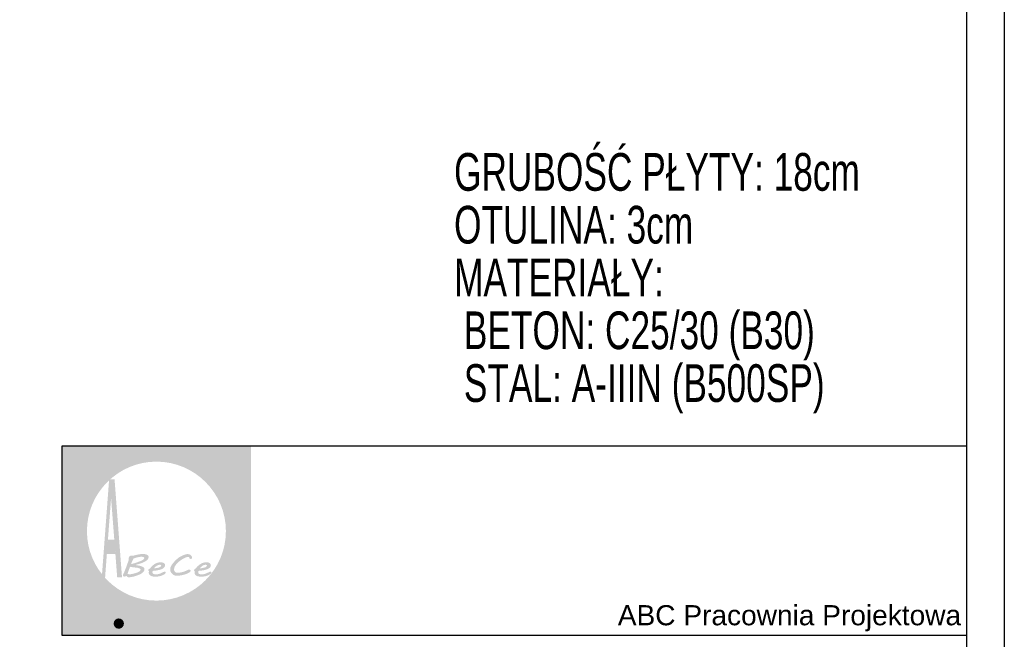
# Model space of a CAD drawing. Header units: millimetres. Extents: x 4862 to 12592, y -1539 to -726.
# Tile 29 of 40: x 10671 to 10998, y -1356 to -1151. Entities that reach past the tile are written whole.
import ezdxf

# ---------------------------------------------------------------- set-up
doc = ezdxf.new("R2010")
doc.units = ezdxf.units.MM
doc.header["$LTSCALE"] = 25
doc.layers.add('a-tabelka_Nr_pióra__7', color=7, linetype='Continuous', lineweight=13)
for name, color, linetype in [('BA_ram', 2, 'Continuous'), ('BZ_txg', 3, 'Continuous'), ('Warstwa 1', 7, 'Continuous')]:
    doc.layers.add(name, color=color, linetype=linetype)
doc.styles.add('BIKTG', font='bikromsw.shx', dxfattribs={"width": 0.8})
doc.styles.add('SN1', font='arial.ttf', dxfattribs={"height": 1})

msp = doc.modelspace()

# ---------------------------------------------------------------- hatches: boundary and pattern name
at = {"linetype": 'Continuous', "lineweight": 0}
h = msp.add_hatch(color=254, dxfattribs=at)
edge = h.paths.add_edge_path()
edge.add_spline(control_points=[(10707.55, -1348.2), (10707.55, -1348.2), (10707.55, -1354.43), (10707.55, -1354.43), (10707.55, -1354.43), (10708.02, -1354.36), (10708.02, -1354.36), (10708.02, -1354.36), (10708.02, -1351.85), (10708.02, -1351.85), (10708.22, -1352.18), (10708.47, -1352.43), (10708.76, -1352.6), (10709.05, -1352.78), (10709.38, -1352.86), (10709.73, -1352.86), (10710.36, -1352.86), (10710.88, -1352.63), (10711.3, -1352.18), (10711.72, -1351.72), (10711.93, -1351.15), (10711.93, -1350.48), (10711.93, -1349.8), (10711.72, -1349.24), (10711.3, -1348.78), (10710.88, -1348.33), (10710.36, -1348.1), (10709.73, -1348.1), (10709.39, -1348.1), (10709.07, -1348.19), (10708.78, -1348.36), (10708.49, -1348.53), (10708.23, -1348.78), (10708.02, -1349.11), (10708.02, -1349.11), (10708.02, -1348.14), (10708.02, -1348.14), (10708.02, -1348.14), (10707.55, -1348.2), (10707.55, -1348.2)], knot_values=[0, 0, 0, 0, 0.076923, 0.076923, 0.076923, 0.153846, 0.153846, 0.153846, 0.230769, 0.230769, 0.230769, 0.307692, 0.307692, 0.307692, 0.384615, 0.384615, 0.384615, 0.461538, 0.461538, 0.461538, 0.538462, 0.538462, 0.538462, 0.615385, 0.615385, 0.615385, 0.692308, 0.692308, 0.692308, 0.769231, 0.769231, 0.769231, 0.846154, 0.846154, 0.846154, 0.923077, 0.923077, 0.923077, 1, 1, 1, 1], degree=3, periodic=0)
edge = h.paths.add_edge_path(flags=16)
edge.add_spline(control_points=[(10708.02, -1350.47), (10708.02, -1349.96), (10708.18, -1349.51), (10708.52, -1349.14), (10708.85, -1348.78), (10709.26, -1348.59), (10709.73, -1348.59), (10710.21, -1348.59), (10710.61, -1348.78), (10710.95, -1349.14), (10711.28, -1349.51), (10711.45, -1349.96), (10711.45, -1350.47), (10711.45, -1351), (10711.28, -1351.44), (10710.95, -1351.81), (10710.61, -1352.17), (10710.21, -1352.36), (10709.73, -1352.36), (10709.26, -1352.36), (10708.85, -1352.17), (10708.52, -1351.81), (10708.18, -1351.44), (10708.02, -1351), (10708.02, -1350.47)], knot_values=[0, 0, 0, 0, 0.125, 0.125, 0.125, 0.25, 0.25, 0.25, 0.375, 0.375, 0.375, 0.5, 0.5, 0.5, 0.625, 0.625, 0.625, 0.75, 0.75, 0.75, 0.875, 0.875, 0.875, 1, 1, 1, 1], degree=3, periodic=0)
h = msp.add_hatch(color=254, dxfattribs=at)
edge = h.paths.add_edge_path()
edge.add_spline(control_points=[(10712.6, -1352.81), (10712.6, -1352.81), (10713.06, -1352.75), (10713.06, -1352.75), (10713.06, -1352.75), (10713.06, -1351.03), (10713.06, -1351.03), (10713.06, -1350.24), (10713.17, -1349.64), (10713.4, -1349.23), (10713.62, -1348.83), (10713.97, -1348.61), (10714.45, -1348.56), (10714.45, -1348.56), (10714.64, -1348.05), (10714.64, -1348.05), (10714.64, -1348.05), (10714.52, -1348.05), (10714.52, -1348.05), (10714.2, -1348.05), (10713.92, -1348.14), (10713.68, -1348.32), (10713.44, -1348.5), (10713.23, -1348.77), (10713.06, -1349.12), (10713.06, -1349.12), (10713.06, -1348.14), (10713.06, -1348.14), (10713.06, -1348.14), (10712.6, -1348.2), (10712.6, -1348.2), (10712.6, -1348.2), (10712.6, -1352.81), (10712.6, -1352.81)], knot_values=[0, 0, 0, 0, 0.090909, 0.090909, 0.090909, 0.181818, 0.181818, 0.181818, 0.272727, 0.272727, 0.272727, 0.363636, 0.363636, 0.363636, 0.454545, 0.454545, 0.454545, 0.545455, 0.545455, 0.545455, 0.636364, 0.636364, 0.636364, 0.727273, 0.727273, 0.727273, 0.818182, 0.818182, 0.818182, 0.909091, 0.909091, 0.909091, 1, 1, 1, 1], degree=3, periodic=0)
h = msp.add_hatch(color=254, dxfattribs=at)
edge = h.paths.add_edge_path()
edge.add_spline(control_points=[(10714.67, -1350.48), (10714.67, -1351.15), (10714.88, -1351.72), (10715.3, -1352.18), (10715.73, -1352.63), (10716.25, -1352.86), (10716.87, -1352.86), (10717.5, -1352.86), (10718.02, -1352.63), (10718.44, -1352.18), (10718.86, -1351.72), (10719.07, -1351.15), (10719.07, -1350.48), (10719.07, -1349.8), (10718.86, -1349.24), (10718.44, -1348.78), (10718.02, -1348.33), (10717.5, -1348.1), (10716.87, -1348.1), (10716.25, -1348.1), (10715.72, -1348.33), (10715.3, -1348.78), (10714.88, -1349.24), (10714.67, -1349.8), (10714.67, -1350.48)], knot_values=[0, 0, 0, 0, 0.125, 0.125, 0.125, 0.25, 0.25, 0.25, 0.375, 0.375, 0.375, 0.5, 0.5, 0.5, 0.625, 0.625, 0.625, 0.75, 0.75, 0.75, 0.875, 0.875, 0.875, 1, 1, 1, 1], degree=3, periodic=0)
edge = h.paths.add_edge_path(flags=16)
edge.add_spline(control_points=[(10715.15, -1350.47), (10715.15, -1349.96), (10715.32, -1349.51), (10715.66, -1349.14), (10715.99, -1348.78), (10716.4, -1348.59), (10716.87, -1348.59), (10717.35, -1348.59), (10717.75, -1348.78), (10718.09, -1349.14), (10718.43, -1349.51), (10718.59, -1349.96), (10718.59, -1350.47), (10718.59, -1351), (10718.43, -1351.44), (10718.09, -1351.81), (10717.75, -1352.17), (10717.35, -1352.36), (10716.87, -1352.36), (10716.4, -1352.36), (10715.99, -1352.17), (10715.66, -1351.81), (10715.32, -1351.44), (10715.15, -1351), (10715.15, -1350.47)], knot_values=[0, 0, 0, 0, 0.125, 0.125, 0.125, 0.25, 0.25, 0.25, 0.375, 0.375, 0.375, 0.5, 0.5, 0.5, 0.625, 0.625, 0.625, 0.75, 0.75, 0.75, 0.875, 0.875, 0.875, 1, 1, 1, 1], degree=3, periodic=0)
h = msp.add_hatch(color=254, dxfattribs=at)
edge = h.paths.add_edge_path()
edge.add_spline(control_points=[(10719.69, -1346.77), (10719.69, -1346.77), (10720.04, -1347.19), (10720.04, -1347.19), (10720.04, -1347.19), (10720.39, -1346.72), (10720.39, -1346.72), (10720.39, -1346.72), (10720.04, -1346.3), (10720.04, -1346.3), (10720.04, -1346.3), (10719.69, -1346.77), (10719.69, -1346.77)], knot_values=[0, 0, 0, 0, 0.25, 0.25, 0.25, 0.5, 0.5, 0.5, 0.75, 0.75, 0.75, 1, 1, 1, 1], degree=3, periodic=0)
edge = h.paths.add_edge_path()
edge.add_spline(control_points=[(10718.55, -1353.96), (10718.55, -1353.96), (10718.7, -1354.43), (10718.7, -1354.43), (10718.7, -1354.43), (10718.78, -1354.43), (10718.78, -1354.43), (10719.33, -1354.43), (10719.72, -1354.29), (10719.95, -1354), (10720.17, -1353.72), (10720.28, -1353.21), (10720.28, -1352.47), (10720.28, -1352.47), (10720.28, -1348.14), (10720.28, -1348.14), (10720.28, -1348.14), (10719.8, -1348.2), (10719.8, -1348.2), (10719.8, -1348.2), (10719.8, -1352.47), (10719.8, -1352.47), (10719.8, -1353.09), (10719.72, -1353.49), (10719.57, -1353.68), (10719.41, -1353.86), (10719.11, -1353.96), (10718.68, -1353.96), (10718.68, -1353.96), (10718.55, -1353.96), (10718.55, -1353.96)], knot_values=[0, 0, 0, 0, 0.1, 0.1, 0.1, 0.2, 0.2, 0.2, 0.3, 0.3, 0.3, 0.4, 0.4, 0.4, 0.5, 0.5, 0.5, 0.6, 0.6, 0.6, 0.7, 0.7, 0.7, 0.8, 0.8, 0.8, 0.9, 0.9, 0.9, 1, 1, 1, 1], degree=3, periodic=0)
h = msp.add_hatch(color=254, dxfattribs=at)
edge = h.paths.add_edge_path()
edge.add_spline(control_points=[(10724.81, -1352.21), (10724.81, -1352.21), (10724.81, -1351.55), (10724.81, -1351.55), (10724.49, -1351.83), (10724.2, -1352.03), (10723.94, -1352.15), (10723.68, -1352.27), (10723.42, -1352.33), (10723.16, -1352.33), (10722.82, -1352.33), (10722.52, -1352.24), (10722.26, -1352.06), (10721.99, -1351.88), (10721.78, -1351.63), (10721.63, -1351.3), (10721.63, -1351.3), (10724.89, -1349.2), (10724.89, -1349.2), (10724.73, -1348.84), (10724.49, -1348.57), (10724.2, -1348.38), (10723.9, -1348.2), (10723.55, -1348.1), (10723.16, -1348.1), (10722.53, -1348.1), (10722, -1348.33), (10721.58, -1348.78), (10721.16, -1349.23), (10720.95, -1349.8), (10720.95, -1350.48), (10720.95, -1351.15), (10721.16, -1351.72), (10721.58, -1352.18), (10722, -1352.63), (10722.52, -1352.86), (10723.16, -1352.86), (10723.44, -1352.86), (10723.72, -1352.81), (10723.99, -1352.7), (10724.26, -1352.6), (10724.53, -1352.43), (10724.81, -1352.21)], knot_values=[0, 0, 0, 0, 0.071429, 0.071429, 0.071429, 0.142857, 0.142857, 0.142857, 0.214286, 0.214286, 0.214286, 0.285714, 0.285714, 0.285714, 0.357143, 0.357143, 0.357143, 0.428571, 0.428571, 0.428571, 0.5, 0.5, 0.5, 0.571429, 0.571429, 0.571429, 0.642857, 0.642857, 0.642857, 0.714286, 0.714286, 0.714286, 0.785714, 0.785714, 0.785714, 0.857143, 0.857143, 0.857143, 0.928571, 0.928571, 0.928571, 1, 1, 1, 1], degree=3, periodic=0)
edge = h.paths.add_edge_path(flags=16)
edge.add_spline(control_points=[(10721.46, -1350.87), (10721.46, -1350.81), (10721.45, -1350.74), (10721.45, -1350.68), (10721.45, -1350.62), (10721.44, -1350.55), (10721.44, -1350.47), (10721.44, -1349.94), (10721.61, -1349.5), (10721.94, -1349.14), (10722.27, -1348.78), (10722.68, -1348.6), (10723.16, -1348.6), (10723.38, -1348.6), (10723.59, -1348.64), (10723.77, -1348.72), (10723.94, -1348.8), (10724.09, -1348.92), (10724.21, -1349.08), (10724.21, -1349.08), (10721.46, -1350.87), (10721.46, -1350.87)], knot_values=[0, 0, 0, 0, 0.142857, 0.142857, 0.142857, 0.285714, 0.285714, 0.285714, 0.428571, 0.428571, 0.428571, 0.571429, 0.571429, 0.571429, 0.714286, 0.714286, 0.714286, 0.857143, 0.857143, 0.857143, 1, 1, 1, 1], degree=3, periodic=0)
h = msp.add_hatch(color=254, dxfattribs=at)
edge = h.paths.add_edge_path()
edge.add_spline(control_points=[(10729, -1352.31), (10729, -1352.31), (10728.69, -1351.89), (10728.69, -1351.89), (10728.49, -1352.04), (10728.28, -1352.16), (10728.07, -1352.24), (10727.86, -1352.32), (10727.65, -1352.36), (10727.45, -1352.36), (10726.97, -1352.36), (10726.56, -1352.17), (10726.23, -1351.81), (10725.89, -1351.44), (10725.72, -1350.99), (10725.72, -1350.47), (10725.72, -1349.96), (10725.89, -1349.52), (10726.23, -1349.14), (10726.56, -1348.78), (10726.97, -1348.59), (10727.45, -1348.59), (10727.66, -1348.59), (10727.87, -1348.63), (10728.06, -1348.7), (10728.26, -1348.77), (10728.46, -1348.88), (10728.66, -1349.03), (10728.66, -1349.03), (10728.97, -1348.62), (10728.97, -1348.62), (10728.74, -1348.44), (10728.51, -1348.31), (10728.26, -1348.23), (10728.01, -1348.14), (10727.74, -1348.1), (10727.45, -1348.1), (10726.82, -1348.1), (10726.29, -1348.33), (10725.87, -1348.78), (10725.45, -1349.23), (10725.24, -1349.8), (10725.24, -1350.48), (10725.24, -1351.15), (10725.45, -1351.72), (10725.88, -1352.18), (10726.3, -1352.63), (10726.82, -1352.86), (10727.45, -1352.86), (10727.71, -1352.86), (10727.98, -1352.81), (10728.25, -1352.72), (10728.51, -1352.62), (10728.77, -1352.48), (10729, -1352.31)], knot_values=[0, 0, 0, 0, 0.055556, 0.055556, 0.055556, 0.111111, 0.111111, 0.111111, 0.166667, 0.166667, 0.166667, 0.222222, 0.222222, 0.222222, 0.277778, 0.277778, 0.277778, 0.333333, 0.333333, 0.333333, 0.388889, 0.388889, 0.388889, 0.444444, 0.444444, 0.444444, 0.5, 0.5, 0.5, 0.555556, 0.555556, 0.555556, 0.611111, 0.611111, 0.611111, 0.666667, 0.666667, 0.666667, 0.722222, 0.722222, 0.722222, 0.777778, 0.777778, 0.777778, 0.833333, 0.833333, 0.833333, 0.888889, 0.888889, 0.888889, 0.944444, 0.944444, 0.944444, 1, 1, 1, 1], degree=3, periodic=0)
h = msp.add_hatch(color=254, dxfattribs=at)
edge = h.paths.add_edge_path()
edge.add_spline(control_points=[(10731.45, -1352.75), (10731.45, -1352.75), (10731.45, -1352.25), (10731.45, -1352.25), (10731.37, -1352.27), (10731.29, -1352.28), (10731.22, -1352.29), (10731.15, -1352.3), (10731.09, -1352.31), (10731.03, -1352.31), (10730.77, -1352.31), (10730.58, -1352.22), (10730.48, -1352.06), (10730.37, -1351.9), (10730.32, -1351.58), (10730.32, -1351.09), (10730.32, -1351.09), (10730.32, -1348.7), (10730.32, -1348.7), (10730.32, -1348.7), (10731.41, -1348.7), (10731.41, -1348.7), (10731.41, -1348.7), (10731.41, -1348.2), (10731.41, -1348.2), (10731.41, -1348.2), (10730.32, -1348.2), (10730.32, -1348.2), (10730.32, -1348.2), (10730.32, -1346.81), (10730.32, -1346.81), (10730.32, -1346.81), (10729.86, -1347.12), (10729.86, -1347.12), (10729.86, -1347.12), (10729.86, -1348.2), (10729.86, -1348.2), (10729.86, -1348.2), (10729.39, -1348.2), (10729.39, -1348.2), (10729.39, -1348.2), (10729.25, -1348.7), (10729.25, -1348.7), (10729.25, -1348.7), (10729.86, -1348.7), (10729.86, -1348.7), (10729.86, -1348.7), (10729.86, -1351.02), (10729.86, -1351.02), (10729.86, -1351.71), (10729.94, -1352.17), (10730.12, -1352.43), (10730.29, -1352.69), (10730.59, -1352.81), (10731.01, -1352.81), (10731.07, -1352.81), (10731.14, -1352.81), (10731.22, -1352.8), (10731.29, -1352.79), (10731.37, -1352.77), (10731.45, -1352.75)], knot_values=[0, 0, 0, 0, 0.05, 0.05, 0.05, 0.1, 0.1, 0.1, 0.15, 0.15, 0.15, 0.2, 0.2, 0.2, 0.25, 0.25, 0.25, 0.3, 0.3, 0.3, 0.35, 0.35, 0.35, 0.4, 0.4, 0.4, 0.45, 0.45, 0.45, 0.5, 0.5, 0.5, 0.55, 0.55, 0.55, 0.6, 0.6, 0.6, 0.65, 0.65, 0.65, 0.7, 0.7, 0.7, 0.75, 0.75, 0.75, 0.8, 0.8, 0.8, 0.85, 0.85, 0.85, 0.9, 0.9, 0.9, 0.95, 0.95, 0.95, 1, 1, 1, 1], degree=3, periodic=0)
h = msp.add_hatch(color=160, dxfattribs=at)
edge = h.paths.add_edge_path()
edge.add_spline(control_points=[(10704.31, -1349.16), (10703.36, -1349.16), (10702.6, -1349.93), (10702.6, -1350.87), (10702.6, -1351.81), (10703.36, -1352.58), (10704.31, -1352.58), (10705.25, -1352.58), (10706.02, -1351.81), (10706.02, -1350.87), (10706.02, -1349.93), (10705.25, -1349.16), (10704.31, -1349.16)], knot_values=[0, 0, 0, 0, 0.25, 0.25, 0.25, 0.5, 0.5, 0.5, 0.75, 0.75, 0.75, 1, 1, 1, 1], degree=3, periodic=0)
at = {"layer": 'a-tabelka_Nr_pióra__7', "linetype": 'Continuous', "lineweight": 0}
h = msp.add_hatch(color=256, dxfattribs=at)
edge = h.paths.add_edge_path()
edge.add_spline(control_points=[(10685.42, -1291.96), (10685.42, -1291.96), (10685.42, -1354.85), (10685.42, -1354.85), (10685.42, -1354.85), (10748.17, -1354.85), (10748.17, -1354.85), (10748.17, -1354.85), (10748.17, -1291.96), (10748.17, -1291.96), (10748.17, -1291.96), (10685.42, -1291.96), (10685.42, -1291.96)], knot_values=[0, 0, 0, 0, 0.25, 0.25, 0.25, 0.5, 0.5, 0.5, 0.75, 0.75, 0.75, 1, 1, 1, 1], degree=3, periodic=0)
edge = h.paths.add_edge_path(flags=16)
edge.add_spline(control_points=[(10716.79, -1297.17), (10729.49, -1297.17), (10739.84, -1307.52), (10739.84, -1320.21), (10739.84, -1332.9), (10729.49, -1343.25), (10716.79, -1343.25), (10704.1, -1343.25), (10693.75, -1332.9), (10693.75, -1320.21), (10693.75, -1307.52), (10704.1, -1297.17), (10716.79, -1297.17)], knot_values=[0, 0, 0, 0, 0.25, 0.25, 0.25, 0.5, 0.5, 0.5, 0.75, 0.75, 0.75, 1, 1, 1, 1], degree=3, periodic=0)
h = msp.add_hatch(dxfattribs=at)
h.set_pattern_fill('ANSI32', color=256, scale=4.951524, style=0)
h.set_pattern_definition([(45, (10726.8135, -1356.5751), (-1.31297, 1.31297), []), (45, (10727.6888, -1356.5751), (-1.31297, 1.31297), [])])
edge = h.paths.add_edge_path()
edge.add_spline(control_points=[(10700.35, -1327.78), (10700.35, -1327.78), (10703.16, -1327.78), (10703.16, -1327.78), (10703.16, -1327.78), (10703.78, -1335.5), (10703.78, -1335.5), (10703.78, -1335.5), (10705.38, -1335.5), (10705.38, -1335.5), (10705.38, -1335.5), (10702.9, -1303.07), (10702.9, -1303.07), (10702.9, -1303.07), (10701.11, -1303.07), (10701.11, -1303.07), (10701.11, -1303.07), (10698.68, -1335.5), (10698.68, -1335.5), (10698.68, -1335.5), (10699.78, -1335.5), (10699.78, -1335.5), (10699.78, -1335.5), (10700.35, -1327.78), (10700.35, -1327.78)], knot_values=[0, 0, 0, 0, 0.125, 0.125, 0.125, 0.25, 0.25, 0.25, 0.375, 0.375, 0.375, 0.5, 0.5, 0.5, 0.625, 0.625, 0.625, 0.75, 0.75, 0.75, 0.875, 0.875, 0.875, 1, 1, 1, 1], degree=3, periodic=0)
edge = h.paths.add_edge_path(flags=16)
edge.add_spline(control_points=[(10700.35, -1327.78), (10700.35, -1327.78), (10699.78, -1335.5), (10699.78, -1335.5), (10699.78, -1335.5), (10698.68, -1335.5), (10698.68, -1335.5), (10698.68, -1335.5), (10701.11, -1303.07), (10701.11, -1303.07), (10701.11, -1303.07), (10702.9, -1303.07), (10702.9, -1303.07), (10702.9, -1303.07), (10705.38, -1335.5), (10705.38, -1335.5), (10705.38, -1335.5), (10703.78, -1335.5), (10703.78, -1335.5), (10703.78, -1335.5), (10703.16, -1327.78), (10703.16, -1327.78), (10703.16, -1327.78), (10700.35, -1327.78), (10700.35, -1327.78)], knot_values=[0, 0, 0, 0, 0.125, 0.125, 0.125, 0.25, 0.25, 0.25, 0.375, 0.375, 0.375, 0.5, 0.5, 0.5, 0.625, 0.625, 0.625, 0.75, 0.75, 0.75, 0.875, 0.875, 0.875, 1, 1, 1, 1], degree=3, periodic=0)
edge = h.paths.add_edge_path(flags=0)
edge.add_spline(control_points=[(10702.83, -1323.04), (10702.83, -1323.04), (10700.73, -1323.04), (10700.73, -1323.04), (10700.73, -1323.04), (10701.76, -1309.19), (10701.76, -1309.19), (10701.76, -1309.19), (10702.83, -1323.04), (10702.83, -1323.04)], knot_values=[0, 0, 0, 0, 0.333333, 0.333333, 0.333333, 0.666667, 0.666667, 0.666667, 1, 1, 1, 1], degree=3, periodic=0)
edge = h.paths.add_edge_path(flags=0)
edge.add_spline(control_points=[(10702.83, -1323.04), (10702.83, -1323.04), (10701.76, -1309.19), (10701.76, -1309.19), (10701.76, -1309.19), (10700.73, -1323.04), (10700.73, -1323.04), (10700.73, -1323.04), (10702.83, -1323.04), (10702.83, -1323.04)], knot_values=[0, 0, 0, 0, 0.333333, 0.333333, 0.333333, 0.666667, 0.666667, 0.666667, 1, 1, 1, 1], degree=3, periodic=0)
h = msp.add_hatch(color=256, dxfattribs=at)
edge = h.paths.add_edge_path()
edge.add_spline(control_points=[(10712.84, -1332.86), (10712.84, -1332.68), (10712.78, -1332.51), (10712.66, -1332.36), (10712.53, -1332.22), (10712.35, -1332.09), (10712.09, -1331.97), (10711.84, -1331.86), (10711.52, -1331.76), (10711.13, -1331.67), (10710.74, -1331.59), (10710.28, -1331.51), (10709.75, -1331.45), (10710.42, -1331.27), (10711.03, -1331.09), (10711.57, -1330.91), (10712.12, -1330.73), (10712.59, -1330.53), (10712.98, -1330.32), (10713.37, -1330.1), (10713.67, -1329.87), (10713.88, -1329.63), (10714.1, -1329.38), (10714.2, -1329.1), (10714.2, -1328.79), (10714.2, -1328.61), (10714.15, -1328.45), (10714.05, -1328.33), (10713.94, -1328.2), (10713.8, -1328.1), (10713.63, -1328.02), (10713.45, -1327.94), (10713.25, -1327.89), (10713.03, -1327.85), (10712.8, -1327.81), (10712.57, -1327.8), (10712.33, -1327.8), (10712.14, -1327.8), (10711.95, -1327.81), (10711.77, -1327.82), (10711.59, -1327.83), (10711.41, -1327.85), (10711.21, -1327.88), (10711.02, -1327.91), (10710.82, -1327.95), (10710.6, -1328), (10710.38, -1328.05), (10710.15, -1328.11), (10709.89, -1328.17), (10709.72, -1328.22), (10709.58, -1328.25), (10709.47, -1328.28), (10709.36, -1328.31), (10709.28, -1328.33), (10709.21, -1328.34), (10709.15, -1328.35), (10709.09, -1328.36), (10709.05, -1328.37), (10709, -1328.37), (10708.96, -1328.37), (10708.92, -1328.37), (10708.82, -1328.37), (10708.71, -1328.37), (10708.59, -1328.36), (10708.47, -1328.35), (10708.37, -1328.35), (10708.3, -1328.35), (10708.22, -1328.35), (10708.14, -1328.37), (10708.07, -1328.42), (10708, -1328.46), (10707.93, -1328.52), (10707.87, -1328.59), (10707.82, -1328.66), (10707.77, -1328.74), (10707.73, -1328.82), (10707.68, -1328.9), (10707.65, -1328.97), (10707.63, -1329.03), (10707.63, -1329.03), (10707.64, -1329.03), (10707.64, -1329.03), (10707.64, -1329.03), (10707.6, -1329.11), (10707.6, -1329.11), (10707.6, -1329.11), (10707.61, -1329.18), (10707.61, -1329.18), (10707.61, -1329.23), (10707.62, -1329.28), (10707.63, -1329.34), (10707.63, -1329.4), (10707.64, -1329.45), (10707.64, -1329.5), (10707.65, -1329.55), (10707.65, -1329.58), (10707.65, -1329.59), (10707.65, -1329.59), (10707.46, -1330.2), (10707.46, -1330.2), (10707.37, -1330.48), (10707.26, -1330.78), (10707.15, -1331.1), (10707.04, -1331.42), (10706.92, -1331.74), (10706.8, -1332.07), (10706.68, -1332.4), (10706.55, -1332.73), (10706.42, -1333.05), (10706.29, -1333.38), (10706.16, -1333.69), (10706.03, -1333.98), (10705.94, -1334.14), (10705.87, -1334.31), (10705.8, -1334.47), (10705.74, -1334.63), (10705.7, -1334.8), (10705.7, -1334.98), (10705.7, -1335.01), (10705.71, -1335.04), (10705.73, -1335.07), (10705.74, -1335.11), (10705.76, -1335.14), (10705.78, -1335.16), (10705.81, -1335.19), (10705.84, -1335.21), (10705.87, -1335.23), (10705.9, -1335.25), (10705.93, -1335.26), (10705.97, -1335.26), (10705.97, -1335.26), (10706.16, -1335.26), (10706.16, -1335.26), (10706.28, -1335.26), (10706.4, -1335.25), (10706.52, -1335.22), (10706.65, -1335.19), (10706.76, -1335.14), (10706.87, -1335.08), (10706.94, -1335.16), (10707, -1335.23), (10707.06, -1335.29), (10707.12, -1335.34), (10707.18, -1335.39), (10707.24, -1335.42), (10707.31, -1335.45), (10707.37, -1335.47), (10707.45, -1335.49), (10707.53, -1335.5), (10707.61, -1335.5), (10707.72, -1335.5), (10707.93, -1335.5), (10708.15, -1335.49), (10708.38, -1335.45), (10708.62, -1335.41), (10708.86, -1335.36), (10709.11, -1335.31), (10709.36, -1335.25), (10709.6, -1335.18), (10709.85, -1335.1), (10710.09, -1335.02), (10710.32, -1334.94), (10710.54, -1334.86), (10710.76, -1334.77), (10710.96, -1334.69), (10711.15, -1334.61), (10711.34, -1334.53), (10711.5, -1334.45), (10711.63, -1334.38), (10712.05, -1334.15), (10712.36, -1333.9), (10712.55, -1333.64), (10712.75, -1333.37), (10712.84, -1333.12), (10712.84, -1332.86)], knot_values=[0, 0, 0, 0, 0.017241, 0.017241, 0.017241, 0.034483, 0.034483, 0.034483, 0.051724, 0.051724, 0.051724, 0.068966, 0.068966, 0.068966, 0.086207, 0.086207, 0.086207, 0.103448, 0.103448, 0.103448, 0.12069, 0.12069, 0.12069, 0.137931, 0.137931, 0.137931, 0.155172, 0.155172, 0.155172, 0.172414, 0.172414, 0.172414, 0.189655, 0.189655, 0.189655, 0.206897, 0.206897, 0.206897, 0.224138, 0.224138, 0.224138, 0.241379, 0.241379, 0.241379, 0.258621, 0.258621, 0.258621, 0.275862, 0.275862, 0.275862, 0.293103, 0.293103, 0.293103, 0.310345, 0.310345, 0.310345, 0.327586, 0.327586, 0.327586, 0.344828, 0.344828, 0.344828, 0.362069, 0.362069, 0.362069, 0.37931, 0.37931, 0.37931, 0.396552, 0.396552, 0.396552, 0.413793, 0.413793, 0.413793, 0.431034, 0.431034, 0.431034, 0.448276, 0.448276, 0.448276, 0.465517, 0.465517, 0.465517, 0.482759, 0.482759, 0.482759, 0.5, 0.5, 0.5, 0.517241, 0.517241, 0.517241, 0.534483, 0.534483, 0.534483, 0.551724, 0.551724, 0.551724, 0.568966, 0.568966, 0.568966, 0.586207, 0.586207, 0.586207, 0.603448, 0.603448, 0.603448, 0.62069, 0.62069, 0.62069, 0.637931, 0.637931, 0.637931, 0.655172, 0.655172, 0.655172, 0.672414, 0.672414, 0.672414, 0.689655, 0.689655, 0.689655, 0.706897, 0.706897, 0.706897, 0.724138, 0.724138, 0.724138, 0.741379, 0.741379, 0.741379, 0.758621, 0.758621, 0.758621, 0.775862, 0.775862, 0.775862, 0.793103, 0.793103, 0.793103, 0.810345, 0.810345, 0.810345, 0.827586, 0.827586, 0.827586, 0.844828, 0.844828, 0.844828, 0.862069, 0.862069, 0.862069, 0.87931, 0.87931, 0.87931, 0.896552, 0.896552, 0.896552, 0.913793, 0.913793, 0.913793, 0.931034, 0.931034, 0.931034, 0.948276, 0.948276, 0.948276, 0.965517, 0.965517, 0.965517, 0.982759, 0.982759, 0.982759, 1, 1, 1, 1], degree=3, periodic=0)
edge = h.paths.add_edge_path(flags=16)
edge.add_spline(control_points=[(10710.53, -1332.38), (10710.83, -1332.44), (10711.08, -1332.52), (10711.27, -1332.62), (10711.46, -1332.73), (10711.55, -1332.85), (10711.55, -1332.99), (10711.55, -1333.07), (10711.53, -1333.15), (10711.48, -1333.23), (10711.43, -1333.31), (10711.37, -1333.39), (10711.29, -1333.46), (10711.21, -1333.53), (10711.13, -1333.6), (10711.03, -1333.65), (10710.94, -1333.71), (10710.85, -1333.76), (10710.76, -1333.81), (10710.53, -1333.9), (10710.29, -1333.99), (10710.05, -1334.07), (10709.81, -1334.15), (10709.57, -1334.22), (10709.34, -1334.28), (10709.11, -1334.34), (10708.88, -1334.39), (10708.66, -1334.44), (10708.45, -1334.47), (10708.25, -1334.5), (10708.07, -1334.52), (10708.05, -1334.52), (10708.01, -1334.51), (10707.93, -1334.51), (10707.85, -1334.5), (10707.76, -1334.5), (10707.65, -1334.49), (10707.65, -1334.49), (10707.2, -1334.45), (10707.2, -1334.45), (10707.33, -1334.06), (10707.46, -1333.66), (10707.59, -1333.27), (10707.72, -1332.88), (10707.87, -1332.47), (10708.05, -1332.04), (10708.11, -1332.05), (10708.21, -1332.07), (10708.35, -1332.09), (10708.49, -1332.11), (10708.64, -1332.14), (10708.81, -1332.16), (10708.97, -1332.18), (10709.15, -1332.2), (10709.34, -1332.23), (10709.52, -1332.25), (10709.7, -1332.27), (10709.86, -1332.29), (10710.02, -1332.31), (10710.16, -1332.33), (10710.28, -1332.35), (10710.4, -1332.37), (10710.48, -1332.38), (10710.53, -1332.38)], knot_values=[0, 0, 0, 0, 0.047619, 0.047619, 0.047619, 0.095238, 0.095238, 0.095238, 0.142857, 0.142857, 0.142857, 0.190476, 0.190476, 0.190476, 0.238095, 0.238095, 0.238095, 0.285714, 0.285714, 0.285714, 0.333333, 0.333333, 0.333333, 0.380952, 0.380952, 0.380952, 0.428571, 0.428571, 0.428571, 0.47619, 0.47619, 0.47619, 0.52381, 0.52381, 0.52381, 0.571429, 0.571429, 0.571429, 0.619048, 0.619048, 0.619048, 0.666667, 0.666667, 0.666667, 0.714286, 0.714286, 0.714286, 0.761905, 0.761905, 0.761905, 0.809524, 0.809524, 0.809524, 0.857143, 0.857143, 0.857143, 0.904762, 0.904762, 0.904762, 0.952381, 0.952381, 0.952381, 1, 1, 1, 1], degree=3, periodic=0)
edge = h.paths.add_edge_path(flags=0)
edge.add_spline(control_points=[(10708.38, -1331.17), (10708.43, -1331.04), (10708.48, -1330.92), (10708.52, -1330.8), (10708.57, -1330.68), (10708.61, -1330.57), (10708.65, -1330.48), (10708.69, -1330.38), (10708.73, -1330.3), (10708.75, -1330.23), (10708.78, -1330.15), (10708.8, -1330.1), (10708.81, -1330.06), (10708.84, -1330.03), (10708.87, -1329.98), (10708.9, -1329.92), (10708.94, -1329.85), (10708.97, -1329.78), (10709, -1329.71), (10709.04, -1329.64), (10709.07, -1329.58), (10709.09, -1329.52), (10709.11, -1329.46), (10709.13, -1329.42), (10709.15, -1329.4), (10709.22, -1329.33), (10709.35, -1329.25), (10709.56, -1329.17), (10709.77, -1329.09), (10710.01, -1329.02), (10710.28, -1328.95), (10710.54, -1328.89), (10710.82, -1328.83), (10711.11, -1328.79), (10711.39, -1328.74), (10711.65, -1328.72), (10711.88, -1328.72), (10712.04, -1328.72), (10712.18, -1328.73), (10712.29, -1328.76), (10712.4, -1328.78), (10712.49, -1328.82), (10712.56, -1328.86), (10712.62, -1328.9), (10712.67, -1328.95), (10712.71, -1329), (10712.74, -1329.05), (10712.75, -1329.1), (10712.75, -1329.16), (10712.75, -1329.24), (10712.73, -1329.32), (10712.67, -1329.4), (10712.62, -1329.48), (10712.56, -1329.56), (10712.47, -1329.63), (10712.39, -1329.71), (10712.29, -1329.78), (10712.18, -1329.84), (10712.08, -1329.91), (10711.97, -1329.96), (10711.86, -1330.01), (10711.86, -1330.01), (10711.87, -1330.01), (10711.87, -1330.01), (10711.56, -1330.12), (10711.26, -1330.24), (10710.95, -1330.35), (10710.65, -1330.46), (10710.34, -1330.57), (10710.05, -1330.67), (10709.75, -1330.77), (10709.46, -1330.87), (10709.18, -1330.95), (10708.9, -1331.04), (10708.63, -1331.11), (10708.38, -1331.17)], knot_values=[0, 0, 0, 0, 0.04, 0.04, 0.04, 0.08, 0.08, 0.08, 0.12, 0.12, 0.12, 0.16, 0.16, 0.16, 0.2, 0.2, 0.2, 0.24, 0.24, 0.24, 0.28, 0.28, 0.28, 0.32, 0.32, 0.32, 0.36, 0.36, 0.36, 0.4, 0.4, 0.4, 0.44, 0.44, 0.44, 0.48, 0.48, 0.48, 0.52, 0.52, 0.52, 0.56, 0.56, 0.56, 0.6, 0.6, 0.6, 0.64, 0.64, 0.64, 0.68, 0.68, 0.68, 0.72, 0.72, 0.72, 0.76, 0.76, 0.76, 0.8, 0.8, 0.8, 0.84, 0.84, 0.84, 0.88, 0.88, 0.88, 0.92, 0.92, 0.92, 0.96, 0.96, 0.96, 1, 1, 1, 1], degree=3, periodic=0)
h = msp.add_hatch(color=256, dxfattribs=at)
edge = h.paths.add_edge_path()
edge.add_spline(control_points=[(10721.36, -1332.98), (10721.36, -1333.26), (10721.42, -1333.52), (10721.55, -1333.75), (10721.67, -1333.98), (10721.86, -1334.22), (10722.13, -1334.46), (10722.17, -1334.5), (10722.23, -1334.55), (10722.31, -1334.61), (10722.38, -1334.67), (10722.47, -1334.73), (10722.58, -1334.78), (10722.69, -1334.83), (10722.81, -1334.88), (10722.95, -1334.92), (10723.08, -1334.96), (10723.23, -1334.98), (10723.39, -1334.98), (10723.66, -1334.98), (10723.88, -1334.98), (10724.06, -1334.97), (10724.24, -1334.96), (10724.39, -1334.95), (10724.52, -1334.93), (10724.64, -1334.92), (10724.75, -1334.9), (10724.85, -1334.88), (10724.94, -1334.87), (10725.04, -1334.85), (10725.14, -1334.83), (10725.25, -1334.82), (10725.41, -1334.79), (10725.61, -1334.74), (10725.8, -1334.69), (10726.01, -1334.63), (10726.24, -1334.56), (10726.46, -1334.49), (10726.69, -1334.41), (10726.92, -1334.32), (10727.15, -1334.23), (10727.36, -1334.13), (10727.54, -1334.03), (10727.72, -1333.93), (10727.88, -1333.82), (10727.99, -1333.7), (10728.11, -1333.59), (10728.17, -1333.48), (10728.17, -1333.36), (10728.17, -1333.31), (10728.16, -1333.26), (10728.13, -1333.21), (10728.1, -1333.16), (10728.06, -1333.12), (10728.01, -1333.08), (10727.96, -1333.04), (10727.91, -1333.01), (10727.85, -1332.99), (10727.79, -1332.96), (10727.73, -1332.95), (10727.67, -1332.95), (10727.67, -1332.95), (10727.49, -1332.95), (10727.49, -1332.95), (10727.19, -1333.09), (10726.89, -1333.23), (10726.61, -1333.36), (10726.32, -1333.49), (10726.03, -1333.6), (10725.73, -1333.7), (10725.43, -1333.79), (10725.12, -1333.86), (10724.79, -1333.92), (10724.46, -1333.98), (10724.11, -1334), (10723.72, -1334), (10723.54, -1334), (10723.39, -1333.98), (10723.27, -1333.94), (10723.14, -1333.9), (10723.03, -1333.83), (10722.95, -1333.73), (10722.87, -1333.64), (10722.81, -1333.53), (10722.75, -1333.4), (10722.68, -1333.28), (10722.65, -1333.13), (10722.65, -1332.96), (10722.65, -1332.75), (10722.68, -1332.54), (10722.74, -1332.34), (10722.8, -1332.14), (10722.89, -1331.94), (10722.99, -1331.76), (10723.1, -1331.56), (10723.23, -1331.38), (10723.38, -1331.2), (10723.53, -1331.01), (10723.7, -1330.83), (10723.88, -1330.66), (10724, -1330.55), (10724.15, -1330.43), (10724.32, -1330.29), (10724.49, -1330.15), (10724.67, -1330.02), (10724.87, -1329.88), (10725.07, -1329.74), (10725.28, -1329.6), (10725.5, -1329.47), (10725.72, -1329.33), (10725.94, -1329.21), (10726.16, -1329.11), (10726.38, -1329), (10726.6, -1328.92), (10726.81, -1328.86), (10727.02, -1328.8), (10727.21, -1328.76), (10727.39, -1328.76), (10727.46, -1328.76), (10727.52, -1328.78), (10727.56, -1328.81), (10727.59, -1328.85), (10727.62, -1328.89), (10727.65, -1328.93), (10727.68, -1328.98), (10727.7, -1329.03), (10727.72, -1329.09), (10727.73, -1329.15), (10727.76, -1329.2), (10727.79, -1329.25), (10727.83, -1329.29), (10727.87, -1329.34), (10727.93, -1329.37), (10727.98, -1329.4), (10728.06, -1329.42), (10728.16, -1329.42), (10728.23, -1329.42), (10728.29, -1329.41), (10728.34, -1329.41), (10728.4, -1329.4), (10728.44, -1329.38), (10728.47, -1329.35), (10728.51, -1329.32), (10728.53, -1329.27), (10728.55, -1329.21), (10728.56, -1329.15), (10728.57, -1329.07), (10728.57, -1328.96), (10728.57, -1328.8), (10728.54, -1328.66), (10728.46, -1328.52), (10728.38, -1328.39), (10728.28, -1328.27), (10728.15, -1328.17), (10728.02, -1328.06), (10727.87, -1327.98), (10727.7, -1327.92), (10727.53, -1327.86), (10727.35, -1327.83), (10727.16, -1327.83), (10726.97, -1327.83), (10726.78, -1327.86), (10726.59, -1327.9), (10726.4, -1327.95), (10726.21, -1328.01), (10726.03, -1328.07), (10725.84, -1328.14), (10725.66, -1328.22), (10725.48, -1328.3), (10725.31, -1328.39), (10725.14, -1328.47), (10724.98, -1328.55), (10724.98, -1328.55), (10724.99, -1328.54), (10724.99, -1328.54), (10724.73, -1328.65), (10724.46, -1328.81), (10724.18, -1329.02), (10723.9, -1329.22), (10723.62, -1329.46), (10723.34, -1329.72), (10723.06, -1329.98), (10722.79, -1330.27), (10722.52, -1330.58), (10722.25, -1330.89), (10722.01, -1331.22), (10721.79, -1331.55), (10721.63, -1331.79), (10721.52, -1332.04), (10721.45, -1332.29), (10721.39, -1332.55), (10721.36, -1332.78), (10721.36, -1332.98)], knot_values=[0, 0, 0, 0, 0.015625, 0.015625, 0.015625, 0.03125, 0.03125, 0.03125, 0.046875, 0.046875, 0.046875, 0.0625, 0.0625, 0.0625, 0.078125, 0.078125, 0.078125, 0.09375, 0.09375, 0.09375, 0.109375, 0.109375, 0.109375, 0.125, 0.125, 0.125, 0.140625, 0.140625, 0.140625, 0.15625, 0.15625, 0.15625, 0.171875, 0.171875, 0.171875, 0.1875, 0.1875, 0.1875, 0.203125, 0.203125, 0.203125, 0.21875, 0.21875, 0.21875, 0.234375, 0.234375, 0.234375, 0.25, 0.25, 0.25, 0.265625, 0.265625, 0.265625, 0.28125, 0.28125, 0.28125, 0.296875, 0.296875, 0.296875, 0.3125, 0.3125, 0.3125, 0.328125, 0.328125, 0.328125, 0.34375, 0.34375, 0.34375, 0.359375, 0.359375, 0.359375, 0.375, 0.375, 0.375, 0.390625, 0.390625, 0.390625, 0.40625, 0.40625, 0.40625, 0.421875, 0.421875, 0.421875, 0.4375, 0.4375, 0.4375, 0.453125, 0.453125, 0.453125, 0.46875, 0.46875, 0.46875, 0.484375, 0.484375, 0.484375, 0.5, 0.5, 0.5, 0.515625, 0.515625, 0.515625, 0.53125, 0.53125, 0.53125, 0.546875, 0.546875, 0.546875, 0.5625, 0.5625, 0.5625, 0.578125, 0.578125, 0.578125, 0.59375, 0.59375, 0.59375, 0.609375, 0.609375, 0.609375, 0.625, 0.625, 0.625, 0.640625, 0.640625, 0.640625, 0.65625, 0.65625, 0.65625, 0.671875, 0.671875, 0.671875, 0.6875, 0.6875, 0.6875, 0.703125, 0.703125, 0.703125, 0.71875, 0.71875, 0.71875, 0.734375, 0.734375, 0.734375, 0.75, 0.75, 0.75, 0.765625, 0.765625, 0.765625, 0.78125, 0.78125, 0.78125, 0.796875, 0.796875, 0.796875, 0.8125, 0.8125, 0.8125, 0.828125, 0.828125, 0.828125, 0.84375, 0.84375, 0.84375, 0.859375, 0.859375, 0.859375, 0.875, 0.875, 0.875, 0.890625, 0.890625, 0.890625, 0.90625, 0.90625, 0.90625, 0.921875, 0.921875, 0.921875, 0.9375, 0.9375, 0.9375, 0.953125, 0.953125, 0.953125, 0.96875, 0.96875, 0.96875, 0.984375, 0.984375, 0.984375, 1, 1, 1, 1], degree=3, periodic=0)
h = msp.add_hatch(color=256, dxfattribs=at)
edge = h.paths.add_edge_path()
edge.add_spline(control_points=[(10714.11, -1333.19), (10714.11, -1333.27), (10714.13, -1333.32), (10714.19, -1333.36), (10714.24, -1333.4), (10714.29, -1333.43), (10714.35, -1333.44), (10714.29, -1333.64), (10714.26, -1333.82), (10714.26, -1333.98), (10714.26, -1334.19), (10714.3, -1334.36), (10714.38, -1334.5), (10714.45, -1334.64), (10714.55, -1334.76), (10714.67, -1334.86), (10714.79, -1334.96), (10714.93, -1335.04), (10715.08, -1335.1), (10715.24, -1335.16), (10715.39, -1335.2), (10715.55, -1335.23), (10715.71, -1335.26), (10715.86, -1335.28), (10716.01, -1335.29), (10716.16, -1335.31), (10716.29, -1335.31), (10716.39, -1335.31), (10716.96, -1335.31), (10717.49, -1335.25), (10717.98, -1335.13), (10718.48, -1335.01), (10718.96, -1334.8), (10719.43, -1334.52), (10719.54, -1334.45), (10719.62, -1334.37), (10719.69, -1334.28), (10719.76, -1334.19), (10719.81, -1334.1), (10719.83, -1334.01), (10719.83, -1333.99), (10719.84, -1333.97), (10719.84, -1333.94), (10719.84, -1333.92), (10719.84, -1333.89), (10719.84, -1333.86), (10719.84, -1333.81), (10719.83, -1333.77), (10719.79, -1333.72), (10719.76, -1333.68), (10719.69, -1333.66), (10719.58, -1333.66), (10719.46, -1333.66), (10719.33, -1333.69), (10719.19, -1333.75), (10719.04, -1333.8), (10718.88, -1333.87), (10718.72, -1333.96), (10718.59, -1334.02), (10718.45, -1334.09), (10718.3, -1334.16), (10718.14, -1334.23), (10717.98, -1334.29), (10717.8, -1334.35), (10717.63, -1334.4), (10717.45, -1334.45), (10717.25, -1334.49), (10717.06, -1334.52), (10716.85, -1334.54), (10716.64, -1334.54), (10716.27, -1334.54), (10715.98, -1334.49), (10715.77, -1334.37), (10715.57, -1334.26), (10715.46, -1334.11), (10715.46, -1333.9), (10715.46, -1333.81), (10715.48, -1333.72), (10715.5, -1333.63), (10715.54, -1333.53), (10715.57, -1333.45), (10715.61, -1333.39), (10715.8, -1333.37), (10716.02, -1333.35), (10716.27, -1333.33), (10716.52, -1333.3), (10716.79, -1333.26), (10717.06, -1333.22), (10717.34, -1333.17), (10717.61, -1333.11), (10717.89, -1333.03), (10718.16, -1332.96), (10718.41, -1332.87), (10718.65, -1332.76), (10718.88, -1332.65), (10719.09, -1332.52), (10719.26, -1332.37), (10719.43, -1332.23), (10719.55, -1332.06), (10719.61, -1331.86), (10719.65, -1331.75), (10719.67, -1331.64), (10719.67, -1331.52), (10719.67, -1331.38), (10719.64, -1331.25), (10719.58, -1331.13), (10719.51, -1331.01), (10719.42, -1330.91), (10719.29, -1330.82), (10719.16, -1330.74), (10719, -1330.67), (10718.81, -1330.62), (10718.61, -1330.57), (10718.38, -1330.55), (10718.12, -1330.55), (10717.81, -1330.55), (10717.52, -1330.59), (10717.25, -1330.67), (10716.97, -1330.75), (10716.72, -1330.85), (10716.48, -1330.98), (10716.24, -1331.1), (10716.02, -1331.25), (10715.83, -1331.4), (10715.63, -1331.56), (10715.45, -1331.71), (10715.3, -1331.86), (10715.14, -1332.02), (10715.01, -1332.16), (10714.91, -1332.29), (10714.81, -1332.42), (10714.73, -1332.52), (10714.68, -1332.6), (10714.51, -1332.63), (10714.37, -1332.7), (10714.26, -1332.81), (10714.16, -1332.91), (10714.11, -1333.04), (10714.11, -1333.19)], knot_values=[0, 0, 0, 0, 0.021739, 0.021739, 0.021739, 0.043478, 0.043478, 0.043478, 0.065217, 0.065217, 0.065217, 0.086957, 0.086957, 0.086957, 0.108696, 0.108696, 0.108696, 0.130435, 0.130435, 0.130435, 0.152174, 0.152174, 0.152174, 0.173913, 0.173913, 0.173913, 0.195652, 0.195652, 0.195652, 0.217391, 0.217391, 0.217391, 0.23913, 0.23913, 0.23913, 0.26087, 0.26087, 0.26087, 0.282609, 0.282609, 0.282609, 0.304348, 0.304348, 0.304348, 0.326087, 0.326087, 0.326087, 0.347826, 0.347826, 0.347826, 0.369565, 0.369565, 0.369565, 0.391304, 0.391304, 0.391304, 0.413043, 0.413043, 0.413043, 0.434783, 0.434783, 0.434783, 0.456522, 0.456522, 0.456522, 0.478261, 0.478261, 0.478261, 0.5, 0.5, 0.5, 0.521739, 0.521739, 0.521739, 0.543478, 0.543478, 0.543478, 0.565217, 0.565217, 0.565217, 0.586957, 0.586957, 0.586957, 0.608696, 0.608696, 0.608696, 0.630435, 0.630435, 0.630435, 0.652174, 0.652174, 0.652174, 0.673913, 0.673913, 0.673913, 0.695652, 0.695652, 0.695652, 0.717391, 0.717391, 0.717391, 0.73913, 0.73913, 0.73913, 0.76087, 0.76087, 0.76087, 0.782609, 0.782609, 0.782609, 0.804348, 0.804348, 0.804348, 0.826087, 0.826087, 0.826087, 0.847826, 0.847826, 0.847826, 0.869565, 0.869565, 0.869565, 0.891304, 0.891304, 0.891304, 0.913043, 0.913043, 0.913043, 0.934783, 0.934783, 0.934783, 0.956522, 0.956522, 0.956522, 0.978261, 0.978261, 0.978261, 1, 1, 1, 1], degree=3, periodic=0)
edge = h.paths.add_edge_path(flags=16)
edge.add_spline(control_points=[(10718.37, -1331.74), (10718.33, -1331.84), (10718.25, -1331.94), (10718.12, -1332.03), (10718, -1332.12), (10717.84, -1332.2), (10717.63, -1332.27), (10717.43, -1332.34), (10717.2, -1332.4), (10716.92, -1332.45), (10716.65, -1332.49), (10716.35, -1332.53), (10716.03, -1332.55), (10716.1, -1332.43), (10716.2, -1332.31), (10716.33, -1332.17), (10716.46, -1332.04), (10716.61, -1331.91), (10716.78, -1331.79), (10716.95, -1331.67), (10717.14, -1331.57), (10717.33, -1331.49), (10717.52, -1331.41), (10717.72, -1331.37), (10717.92, -1331.37), (10718.05, -1331.37), (10718.15, -1331.39), (10718.24, -1331.44), (10718.34, -1331.48), (10718.38, -1331.55), (10718.38, -1331.65), (10718.38, -1331.67), (10718.38, -1331.68), (10718.38, -1331.69), (10718.38, -1331.71), (10718.38, -1331.72), (10718.37, -1331.74)], knot_values=[0, 0, 0, 0, 0.083333, 0.083333, 0.083333, 0.166667, 0.166667, 0.166667, 0.25, 0.25, 0.25, 0.333333, 0.333333, 0.333333, 0.416667, 0.416667, 0.416667, 0.5, 0.5, 0.5, 0.583333, 0.583333, 0.583333, 0.666667, 0.666667, 0.666667, 0.75, 0.75, 0.75, 0.833333, 0.833333, 0.833333, 0.916667, 0.916667, 0.916667, 1, 1, 1, 1], degree=3, periodic=0)
h = msp.add_hatch(color=256, dxfattribs=at)
edge = h.paths.add_edge_path()
edge.add_spline(control_points=[(10729.29, -1333.19), (10729.29, -1333.27), (10729.31, -1333.32), (10729.36, -1333.36), (10729.42, -1333.4), (10729.47, -1333.43), (10729.53, -1333.44), (10729.47, -1333.64), (10729.44, -1333.82), (10729.44, -1333.98), (10729.44, -1334.19), (10729.48, -1334.36), (10729.55, -1334.5), (10729.63, -1334.64), (10729.73, -1334.76), (10729.85, -1334.86), (10729.97, -1334.96), (10730.1, -1335.04), (10730.26, -1335.1), (10730.41, -1335.16), (10730.57, -1335.2), (10730.73, -1335.23), (10730.89, -1335.26), (10731.04, -1335.28), (10731.19, -1335.29), (10731.34, -1335.31), (10731.46, -1335.31), (10731.57, -1335.31), (10732.13, -1335.31), (10732.66, -1335.25), (10733.16, -1335.13), (10733.66, -1335.01), (10734.14, -1334.8), (10734.61, -1334.52), (10734.72, -1334.45), (10734.8, -1334.37), (10734.87, -1334.28), (10734.94, -1334.19), (10734.98, -1334.1), (10735.01, -1334.01), (10735.01, -1333.99), (10735.01, -1333.97), (10735.02, -1333.94), (10735.02, -1333.92), (10735.02, -1333.89), (10735.02, -1333.86), (10735.02, -1333.81), (10735, -1333.77), (10734.97, -1333.72), (10734.94, -1333.68), (10734.87, -1333.66), (10734.76, -1333.66), (10734.64, -1333.66), (10734.51, -1333.69), (10734.36, -1333.75), (10734.22, -1333.8), (10734.06, -1333.87), (10733.9, -1333.96), (10733.77, -1334.02), (10733.63, -1334.09), (10733.48, -1334.16), (10733.32, -1334.23), (10733.16, -1334.29), (10732.98, -1334.35), (10732.81, -1334.4), (10732.62, -1334.45), (10732.43, -1334.49), (10732.23, -1334.52), (10732.03, -1334.54), (10731.82, -1334.54), (10731.45, -1334.54), (10731.16, -1334.49), (10730.95, -1334.37), (10730.74, -1334.26), (10730.64, -1334.11), (10730.64, -1333.9), (10730.64, -1333.81), (10730.66, -1333.72), (10730.68, -1333.63), (10730.71, -1333.53), (10730.75, -1333.45), (10730.79, -1333.39), (10730.98, -1333.37), (10731.19, -1333.35), (10731.45, -1333.33), (10731.7, -1333.3), (10731.97, -1333.26), (10732.24, -1333.22), (10732.52, -1333.17), (10732.79, -1333.11), (10733.07, -1333.03), (10733.34, -1332.96), (10733.59, -1332.87), (10733.83, -1332.76), (10734.06, -1332.65), (10734.26, -1332.52), (10734.44, -1332.37), (10734.61, -1332.23), (10734.73, -1332.06), (10734.79, -1331.86), (10734.83, -1331.75), (10734.85, -1331.64), (10734.85, -1331.52), (10734.85, -1331.38), (10734.82, -1331.25), (10734.76, -1331.13), (10734.69, -1331.01), (10734.6, -1330.91), (10734.47, -1330.82), (10734.34, -1330.74), (10734.18, -1330.67), (10733.99, -1330.62), (10733.79, -1330.57), (10733.56, -1330.55), (10733.3, -1330.55), (10732.99, -1330.55), (10732.7, -1330.59), (10732.42, -1330.67), (10732.15, -1330.75), (10731.9, -1330.85), (10731.66, -1330.98), (10731.42, -1331.1), (10731.2, -1331.25), (10731, -1331.4), (10730.81, -1331.56), (10730.63, -1331.71), (10730.48, -1331.86), (10730.32, -1332.02), (10730.19, -1332.16), (10730.09, -1332.29), (10729.98, -1332.42), (10729.91, -1332.52), (10729.86, -1332.6), (10729.68, -1332.63), (10729.55, -1332.7), (10729.44, -1332.81), (10729.34, -1332.91), (10729.29, -1333.04), (10729.29, -1333.19)], knot_values=[0, 0, 0, 0, 0.021739, 0.021739, 0.021739, 0.043478, 0.043478, 0.043478, 0.065217, 0.065217, 0.065217, 0.086957, 0.086957, 0.086957, 0.108696, 0.108696, 0.108696, 0.130435, 0.130435, 0.130435, 0.152174, 0.152174, 0.152174, 0.173913, 0.173913, 0.173913, 0.195652, 0.195652, 0.195652, 0.217391, 0.217391, 0.217391, 0.23913, 0.23913, 0.23913, 0.26087, 0.26087, 0.26087, 0.282609, 0.282609, 0.282609, 0.304348, 0.304348, 0.304348, 0.326087, 0.326087, 0.326087, 0.347826, 0.347826, 0.347826, 0.369565, 0.369565, 0.369565, 0.391304, 0.391304, 0.391304, 0.413043, 0.413043, 0.413043, 0.434783, 0.434783, 0.434783, 0.456522, 0.456522, 0.456522, 0.478261, 0.478261, 0.478261, 0.5, 0.5, 0.5, 0.521739, 0.521739, 0.521739, 0.543478, 0.543478, 0.543478, 0.565217, 0.565217, 0.565217, 0.586957, 0.586957, 0.586957, 0.608696, 0.608696, 0.608696, 0.630435, 0.630435, 0.630435, 0.652174, 0.652174, 0.652174, 0.673913, 0.673913, 0.673913, 0.695652, 0.695652, 0.695652, 0.717391, 0.717391, 0.717391, 0.73913, 0.73913, 0.73913, 0.76087, 0.76087, 0.76087, 0.782609, 0.782609, 0.782609, 0.804348, 0.804348, 0.804348, 0.826087, 0.826087, 0.826087, 0.847826, 0.847826, 0.847826, 0.869565, 0.869565, 0.869565, 0.891304, 0.891304, 0.891304, 0.913043, 0.913043, 0.913043, 0.934783, 0.934783, 0.934783, 0.956522, 0.956522, 0.956522, 0.978261, 0.978261, 0.978261, 1, 1, 1, 1], degree=3, periodic=0)
edge = h.paths.add_edge_path(flags=16)
edge.add_spline(control_points=[(10733.54, -1331.74), (10733.51, -1331.84), (10733.43, -1331.94), (10733.3, -1332.03), (10733.18, -1332.12), (10733.01, -1332.2), (10732.81, -1332.27), (10732.61, -1332.34), (10732.37, -1332.4), (10732.1, -1332.45), (10731.83, -1332.49), (10731.53, -1332.53), (10731.2, -1332.55), (10731.28, -1332.43), (10731.38, -1332.31), (10731.51, -1332.17), (10731.64, -1332.04), (10731.79, -1331.91), (10731.96, -1331.79), (10732.13, -1331.67), (10732.31, -1331.57), (10732.51, -1331.49), (10732.7, -1331.41), (10732.9, -1331.37), (10733.1, -1331.37), (10733.22, -1331.37), (10733.33, -1331.39), (10733.42, -1331.44), (10733.51, -1331.48), (10733.56, -1331.55), (10733.56, -1331.65), (10733.56, -1331.67), (10733.56, -1331.68), (10733.56, -1331.69), (10733.56, -1331.71), (10733.55, -1331.72), (10733.54, -1331.74)], knot_values=[0, 0, 0, 0, 0.083333, 0.083333, 0.083333, 0.166667, 0.166667, 0.166667, 0.25, 0.25, 0.25, 0.333333, 0.333333, 0.333333, 0.416667, 0.416667, 0.416667, 0.5, 0.5, 0.5, 0.583333, 0.583333, 0.583333, 0.666667, 0.666667, 0.666667, 0.75, 0.75, 0.75, 0.833333, 0.833333, 0.833333, 0.916667, 0.916667, 0.916667, 1, 1, 1, 1], degree=3, periodic=0)

# ---------------------------------------------------------------- linework, layer by layer
for points in [[(10701.11, -1303.07), (10701.76, -1309.19), (10698.68, -1335.5), (10699.78, -1335.5)], [(10701.76, -1309.19), (10701.11, -1303.07), (10702.9, -1303.07), (10702.91, -1303.02)], [(10702.9, -1303.07), (10702.91, -1303.02), (10701.76, -1309.19), (10705.38, -1335.5)], [(10701.76, -1309.19), (10705.38, -1335.5), (10703.78, -1335.5)], [(10700.36, -1327.78), (10703.18, -1327.78), (10700.72, -1323.04), (10702.83, -1323.04)]]:
    msp.add_solid(points, dxfattribs=at)
at = {"layer": 'BA_ram', "color": 1}
msp.add_lwpolyline([(9498.01, -1538.59), (9498.01, -796.09), (10998.01, -796.09), (10998.01, -1538.59)], close=True, dxfattribs=at)
at = {"layer": 'BA_ram'}
msp.add_lwpolyline([(9548.01, -1526.09), (9548.01, -808.59), (10985.51, -808.59), (10985.51, -1526.09)], close=True, dxfattribs=at)
at = {"layer": 'Warstwa 1'}
msp.add_lwpolyline([(10685.52, -1291.96), (10985.51, -1291.96), (10985.51, -1354.85), (10685.52, -1354.85)], close=True, dxfattribs=at)

# ---------------------------------------------------------------- texts
at = {"layer": 'BZ_txg', "insert": (10815.51, -1194.87), "char_height": 12.5, "width": 219.1519, "attachment_point": 1, "line_spacing_factor": 0.84, "style": 'BIKTG'}
msp.add_mtext('{\\Fbikromsw.shx|c1;\\W0.7;GRUBOŚĆ PŁYTY: 18cm\\P\\Fbikromsw.shx|c238;OTULINA: 3cm\\PMATERIAŁY:\\P BETON: C25/30 (B30)\\P STAL: A-IIIN (B500SP)}', dxfattribs=at)
at = {"layer": 'Warstwa 1', "color": 160, "insert": (10869.82, -1344.76), "char_height": 4.5086, "width": 370.2376, "attachment_point": 1, "line_spacing_factor": 1.490392, "style": 'SN1'}
msp.add_mtext('{\\H1.4786x;ABC Pracownia Projektowa\\P}', dxfattribs=at)

doc.saveas('drawing.dxf')
